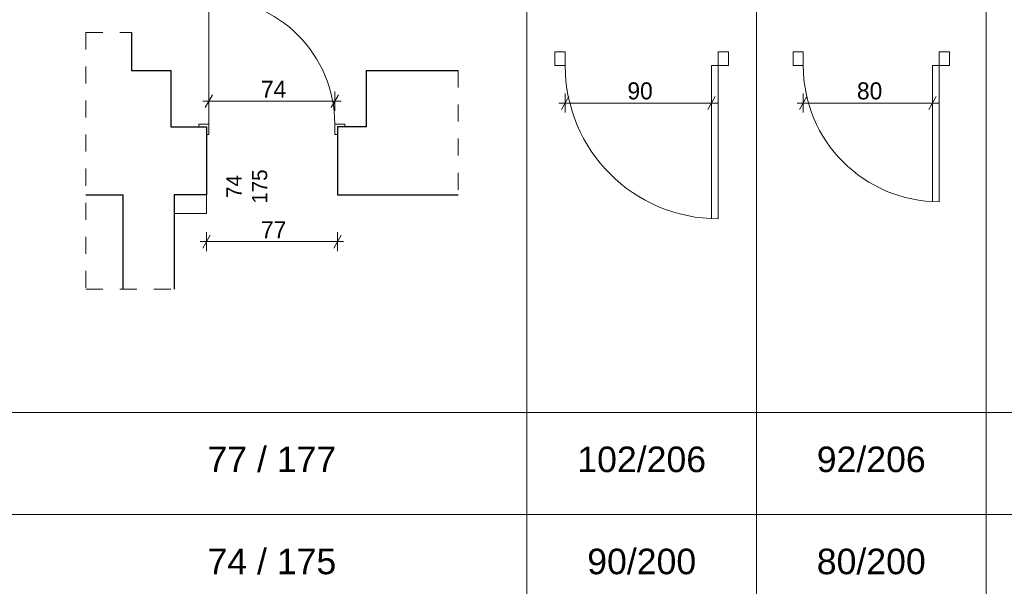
# Model space of a CAD drawing. Extents: x -11111 to 69739, y 5521 to 20371.
# Tile 17 of 19: x 58200 to 63991, y 12374 to 15703. Entities that reach past the tile are written whole.
import ezdxf

# ---------------------------------------------------------------- set-up
doc = ezdxf.new("R2010")
doc.units = 0
doc.header["$MEASUREMENT"] = 0
doc.linetypes.add('Przerywana', pattern=[200, 100, -100])
for name, color, linetype, lineweight in [('Arch drzwi_Nr_Pióra__21', 7, 'Continuous', 13), ('Arch opisy okien_Nr_Pióra__1', 7, 'Continuous', 25), ('Arch opisy_Nr_Pióra__21', 7, 'Continuous', 13), ('Arch wymiary_Nr_Pióra__21', 7, 'Continuous', 13), ('Arch wymiary_Nr_Pióra__5', 7, 'Continuous', 13), ('INWENT OPISY_Nr_Pióra__21', 7, 'Continuous', 13), ('INWENT. DRZWI_Nr_Pióra__21', 7, 'Continuous', 13), ('INWENT.ŚCIANY_Nr_Pióra__1', 7, 'Continuous', 25), ('INWENT.ŚCIANY_Nr_Pióra__21', 7, 'Continuous', 13)]:
    doc.layers.add(name, color=color, linetype=linetype, lineweight=lineweight)
doc.layers.add('Arch wymiary', color=7, linetype='Continuous')
doc.styles.add('GENERATED_STYLE_1', font='txt')
doc.styles.add('GENERATED_STYLE_2', font='arial.ttf')
doc.styles.add('GENERATED_STYLE_9', font='txt')
doc.dimstyles.new('GENERATED_STYLE__2', dxfattribs={"dimtxt": 100, "dimasz": 57, "dimexe": 0.18, "dimexo": 0, "dimgap": 0.09, "dimtad": 1, "dimtih": 1, "dimtoh": 1, "dimdec": 0, "dimlfac": 0.1, "dimzin": 0, "dimdsep": 46, "dimtxsty": 'GENERATED_STYLE_1', "dimblk": 'ARROWHEAD_2', "dimblk1": 'ARROWHEAD_2', "dimblk2": 'ARROWHEAD_2', "dimcen": 0.09, "dimclrd": 7, "dimclre": 7, "dimclrt": 7, "dimadec": 0, "dimazin": 0, "dimtfac": 1, "dimtdec": 4, "dimtmove": 0, "dimatfit": 3, "dimfxl": 0, "dimtolj": 1, "dimtzin": 0, "dimarcsym": 0})

# ---------------------------------------------------------------- blocks, each defined once
blk = doc.blocks.new('*D210')
at = {"layer": 'Arch wymiary_Nr_Pióra__5', "linetype": 'Continuous'}
for p, q in [((59320.2, 14436.4), (59276.9, 14361.4)), ((59298.5, 14342.7), (59298.5, 14455.2)), ((60046.9, 14361.4), (60090.2, 14436.4)), ((60068.5, 14342.7), (60068.5, 14455.2)), ((59261.8, 14398.9), (59298.5, 14398.9)), ((59298.5, 14398.9), (60068.5, 14398.9)), ((60068.5, 14398.9), (60105.2, 14398.9))]:
    blk.add_line(p, q, dxfattribs=at)
at = {"layer": 'Arch wymiary_Nr_Pióra__5', "insert": (59619.5, 14418.9), "char_height": 100, "attachment_point": 7, "style": 'GENERATED_STYLE_1'}
blk.add_mtext('{77}', dxfattribs=at)
blk = doc.blocks.new('ARROWHEAD_2')
at = {"color": 0, "linetype": 'Continuous', "lineweight": 0}
for p, q in [((0, 0), (-1, 0)), ((-0.38, -0.66), (0.38, 0.66))]:
    blk.add_line(p, q, dxfattribs=at)
blk = doc.blocks.new('*D211')
at = {"layer": 'Arch wymiary_Nr_Pióra__5', "linetype": 'Continuous'}
for p, q in [((59335.2, 15261.9), (59291.9, 15186.9)), ((59313.5, 15168.2), (59313.5, 15280.7)), ((60031.9, 15186.9), (60075.2, 15261.9)), ((60053.5, 15168.2), (60053.5, 15280.7)), ((59276.8, 15224.4), (59313.5, 15224.4)), ((59313.5, 15224.4), (60053.5, 15224.4)), ((60053.5, 15224.4), (60090.2, 15224.4))]:
    blk.add_line(p, q, dxfattribs=at)
at = {"layer": 'Arch wymiary_Nr_Pióra__5', "insert": (59619.5, 15244.4), "char_height": 100, "attachment_point": 7, "style": 'GENERATED_STYLE_1'}
blk.add_mtext('{74}', dxfattribs=at)
blk = doc.blocks.new('*D225')
at = {"layer": 'Arch wymiary_Nr_Pióra__21', "linetype": 'Continuous'}
for p, q in [((61430.2, 15250.8), (61386.9, 15175.8)), ((61408.5, 15157.1), (61408.5, 15269.6)), ((62246.9, 15175.8), (62290.2, 15250.8)), ((62268.5, 15157.1), (62268.5, 15269.6)), ((61371.8, 15213.3), (61408.5, 15213.3)), ((61408.5, 15213.3), (62268.5, 15213.3)), ((62268.5, 15213.3), (62305.2, 15213.3))]:
    blk.add_line(p, q, dxfattribs=at)
at = {"layer": 'Arch wymiary_Nr_Pióra__21', "insert": (61774.5, 15233.3), "char_height": 100, "attachment_point": 7, "style": 'GENERATED_STYLE_1'}
blk.add_mtext('{90}', dxfattribs=at)
blk = doc.blocks.new('*D226')
at = {"layer": 'Arch wymiary_Nr_Pióra__21', "linetype": 'Continuous'}
for p, q in [((62830.2, 15250.8), (62786.9, 15175.8)), ((62808.5, 15269.6), (62808.5, 15157.1)), ((63546.9, 15175.8), (63590.2, 15250.8)), ((63568.5, 15269.6), (63568.5, 15157.1)), ((62808.5, 15213.3), (62771.8, 15213.3)), ((63568.5, 15213.3), (62808.5, 15213.3)), ((63605.2, 15213.3), (63568.5, 15213.3))]:
    blk.add_line(p, q, dxfattribs=at)
at = {"layer": 'Arch wymiary_Nr_Pióra__21', "insert": (63124.5, 15233.3), "char_height": 100, "attachment_point": 7, "style": 'GENERATED_STYLE_1'}
blk.add_mtext('{80}', dxfattribs=at)

msp = doc.modelspace()

# ---------------------------------------------------------------- linework, layer by layer
at = {"layer": 'Arch drzwi_Nr_Pióra__21', "linetype": 'Continuous'}
for p, q in [((61408.5, 15513.3), (61348.5, 15513.3)), ((61348.5, 15433.3), (61348.5, 15513.3)), ((61408.5, 15433.3), (61408.5, 15513.3)), ((62368.5, 15513.3), (62308.5, 15513.3)), ((62308.5, 15513.3), (62308.5, 15433.3)), ((62368.5, 15513.3), (62368.5, 15433.3)), ((62808.5, 15513.3), (62748.5, 15513.3)), ((62748.5, 15433.3), (62748.5, 15513.3)), ((62808.5, 15433.3), (62808.5, 15513.3)), ((63668.5, 15513.3), (63608.5, 15513.3)), ((63608.5, 15513.3), (63608.5, 15433.3)), ((63668.5, 15513.3), (63668.5, 15433.3)), ((61348.5, 15433.3), (61408.5, 15433.3)), ((62268.5, 14533.3), (62268.5, 15433.3)), ((62268.5, 15433.3), (62308.5, 15433.3)), ((62308.5, 14533.3), (62308.5, 15433.3)), ((62308.5, 15433.3), (62368.5, 15433.3)), ((62748.5, 15433.3), (62808.5, 15433.3)), ((63568.5, 14633.3), (63568.5, 15433.3)), ((63608.5, 15433.3), (63568.5, 15433.3)), ((63608.5, 14633.3), (63608.5, 15433.3)), ((63608.5, 15433.3), (63668.5, 15433.3))]:
    msp.add_line(p, q, dxfattribs=at)
for centre, radius in [((62308.5, 15433.3), 900), ((63608.5, 15433.3), 800)]:
    msp.add_arc(centre, radius, 180, 270, dxfattribs=at)
at = {"layer": 'Arch opisy_Nr_Pióra__21', "linetype": 'Continuous'}
for p, q in [((61183.5, 20120.6), (61183.5, 5770.6)), ((62533.5, 20120.6), (62533.5, 5770.6)), ((63883.5, 20120.6), (63883.5, 5770.6)), ((50339.1, 13395.6), (66583.5, 13395.6)), ((50339.1, 12795.6), (66583.5, 12795.6))]:
    msp.add_line(p, q, dxfattribs=at)
at = {"layer": 'INWENT. DRZWI_Nr_Pióra__21', "linetype": 'Continuous'}
for p, q in [((59313.5, 15089.1), (59313.5, 15829.1)), ((59313.5, 15089.1), (59253.5, 15089.1)), ((59253.5, 15074.1), (59253.5, 15089.1)), ((59313.5, 15029.1), (59313.5, 15089.1)), ((60053.5, 15029.1), (60053.5, 15089.1)), ((60053.5, 15089.1), (60113.5, 15089.1)), ((60113.5, 15074.1), (60113.5, 15089.1)), ((59313.5, 15029.1), (59298.5, 15029.1)), ((60053.5, 15029.1), (60068.5, 15029.1))]:
    msp.add_line(p, q, dxfattribs=at)
msp.add_arc((59313.5, 15089.1), 740, 0, 90, dxfattribs=at)
at = {"layer": 'INWENT.ŚCIANY_Nr_Pióra__1', "linetype": 'Continuous'}
for p, q in [((58858.5, 15627.7), (58858.5, 15404.1)), ((58858.5, 15404.1), (59088.5, 15404.1)), ((59088.5, 15404.1), (59088.5, 15074.1)), ((60238.5, 15404.1), (60238.5, 15074.1)), ((60238.5, 15404.1), (60778.5, 15404.1)), ((59088.5, 15074.1), (59298.5, 15074.1)), ((59298.5, 15074.1), (59298.5, 14674.1)), ((60238.5, 15074.1), (60068.5, 15074.1)), ((60068.5, 15074.1), (60068.5, 14674.1)), ((58588.5, 14674.1), (58808.5, 14674.1)), ((58808.5, 14120.6), (58808.5, 14674.1)), ((59298.5, 14674.1), (59108.5, 14674.1)), ((59108.5, 14674.1), (59108.5, 14564.1)), ((60068.5, 14674.1), (60778.5, 14674.1)), ((59108.5, 14564.1), (59108.5, 14120.6))]:
    msp.add_line(p, q, dxfattribs=at)
at = {"layer": 'INWENT.ŚCIANY_Nr_Pióra__21', "linetype": 'Przerywana'}
for p, q in [((58588.5, 15627.7), (58588.5, 14120.6)), ((58588.5, 15627.7), (58858.5, 15627.7)), ((60778.5, 15404.1), (60778.5, 14674.1)), ((58588.5, 14120.6), (59108.5, 14120.6))]:
    msp.add_line(p, q, dxfattribs=at)
at = {"layer": 'INWENT.ŚCIANY_Nr_Pióra__21', "linetype": 'Continuous'}
for p, q in [((59298.5, 14674.1), (59298.5, 14564.1)), ((59298.5, 14564.1), (59108.5, 14564.1))]:
    msp.add_line(p, q, dxfattribs=at)

# ---------------------------------------------------------------- texts
at = {"layer": 'Arch opisy okien_Nr_Pióra__1', "linetype": 'Continuous', "char_height": 150, "attachment_point": 2, "style": 'GENERATED_STYLE_2'}
for s, insert in [('{77 / 177}', (59683.5, 13194.9)), ('{102/206}', (61858.5, 13194.9)), ('{92/206}', (63208.5, 13194.9)), ('{74 / 175}', (59683.5, 12594.9)), ('{90/200}', (61858.5, 12594.9)), ('{80/200}', (63208.5, 12594.9))]:
    msp.add_mtext(s, dxfattribs=dict(at, insert=insert))
at = {"layer": 'INWENT OPISY_Nr_Pióra__21', "linetype": 'Continuous', "insert": (59415.2, 14722.6), "char_height": 90, "width": 673.167, "attachment_point": 2, "rotation": 90, "line_spacing_factor": 1.004977, "style": 'GENERATED_STYLE_9'}
msp.add_mtext('{74\\P175}', dxfattribs=at)

# ---------------------------------------------------------------- dimensions: what is measured, and where the dimension line sits
at = {"layer": 'Arch wymiary', "linetype": 'Continuous'}
dim = msp.add_linear_dim(base=(61408.5, 15213.3), p1=(61408.5, 15433.3), p2=(62268.5, 15433.3), text='90', dimstyle='GENERATED_STYLE__2', dxfattribs=at)
dim.commit()
dim.dimension.update_dxf_attribs({"geometry": '*D225', "text_midpoint": (61850.4, 15283.3)})
dim = msp.add_linear_dim(base=(63568.5, 15213.3), p1=(63568.5, 15433.3), p2=(62808.5, 15433.3), angle=180, text='80', dimstyle='GENERATED_STYLE__2', dxfattribs=at)
dim.commit()
dim.dimension.update_dxf_attribs({"geometry": '*D226', "text_midpoint": (63200.4, 15283.3)})
for base, p1, p2, picture, middle in [((59313.5, 15224.4), (59313.5, 15089.1), (60053.5, 15089.1), '*D211', (59695.4, 15294.4)), ((59298.5, 14398.9), (59298.5, 14874.1), (60068.5, 14874.1), '*D210', (59695.4, 14468.9))]:
    dim = msp.add_linear_dim(base=base, p1=p1, p2=p2, dimstyle='GENERATED_STYLE__2', dxfattribs=at)
    dim.commit()
    dim.dimension.update_dxf_attribs({"geometry": picture, "text_midpoint": middle})

doc.saveas('drawing.dxf')
